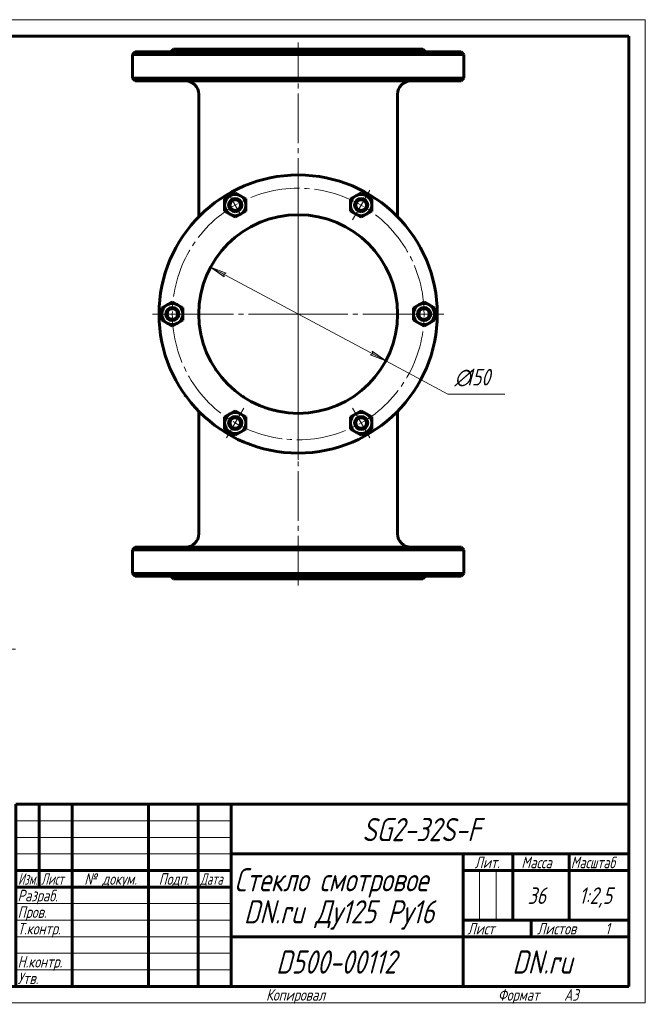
# Model space of a CAD drawing. Header units: millimetres. Extents: x 0 to 420, y -16 to 297.
# Tile 6 of 6: x 231 to 420, y 0 to 297. Entities that reach past the tile are written whole.
import ezdxf

# ---------------------------------------------------------------- set-up
doc = ezdxf.new("R2010")
doc.units = ezdxf.units.MM
for name, pattern in [('K5LT_AXLED', [19.5, 15, -1.5, 1.5, -1.5]), ('K5LT_BASIC', [0]), ('K5LT_THIN', [0])]:
    doc.linetypes.add(name, pattern=pattern)
doc.layers.add('Системный слой', color=7, linetype='Continuous')
doc.layers.add('Системный слой (1)', color=7, linetype='Continuous', true_color=0x6c6c6c)
doc.styles.add('KDIMTEXTSTYLE', font='GOST_AU.SHX', dxfattribs={"width": 0.96, "oblique": 15, "height": 5})
doc.styles.add('KTEXTSTYLE', font='GOST_AU.SHX', dxfattribs={"width": 0.96, "height": 5})
doc.dimstyles.new('KDIMSTYLE (0.40)', dxfattribs={"dimtxt": 5, "dimasz": 1, "dimexe": 2, "dimexo": 0, "dimgap": 1, "dimtad": 1, "dimlfac": 2.5, "dimtxsty": 'KDIMTEXTSTYLE', "dimsah": 1, "dimcen": 0, "dimdle": 1, "dimadec": 0, "dimazin": 0, "dimtfac": 0.667, "dimtmove": 0, "dimatfit": 3, "dimfxl": 1, "dimtvp": 1, "dimtolj": 1, "dimtzin": 0, "dimarcsym": 0})

# ---------------------------------------------------------------- blocks, each defined once
blk = doc.blocks.new('D4')
at = {"layer": 'Системный слой (1)'}
for points in [[(189.1, 93.16), (189.87, 92.86), (185.26, 90.82), (189.18, 93.98)], [(95.97, 35.55), (99.9, 38.72), (95.29, 36.68), (96.06, 36.38)]]:
    blk.add_hatch(color=256, dxfattribs=at).paths.add_polyline_path(points)
at = {"layer": 'Системный слой (1)', "linetype": 'K5LT_THIN', "lineweight": 18}
for p, q in [((185.26, 90.82), (211.61, 106.9)), ((185.26, 90.82), (191.23, 94.46)), ((189.18, 93.98), (185.26, 90.82)), ((185.26, 90.82), (189.87, 92.86)), ((189.1, 93.16), (189.18, 93.98)), ((189.87, 92.86), (189.1, 93.16)), ((99.9, 38.72), (185.26, 90.82)), ((99.9, 38.72), (93.92, 35.07)), ((99.9, 38.72), (95.29, 36.68)), ((95.97, 35.55), (99.9, 38.72)), ((95.29, 36.68), (96.06, 36.38)), ((96.06, 36.38), (95.97, 35.55))]:
    blk.add_line(p, q, dxfattribs=at)
blk.add_wipeout([(213.61, 107.9), (213.61, 115.28), (227.29, 115.28), (227.29, 107.9)]).dxf.layer = 'Системный слой (1)'
blk.add_line((211.61, 106.9), (229.86, 106.9), dxfattribs=at)
at = {"layer": 'Системный слой (1)', "char_height": 5, "attachment_point": 1, "style": 'KTEXTSTYLE'}
for s, insert in [('\\H5.0;\\W1.000;\\Q15;\\Q15;\\W0.960;∅', (213.61, 114.48)), ('\\H5.0;\\W1.000;\\Q15;\\Q15;\\W0.960;250', (216.91, 114.48))]:
    blk.add_mtext(s, dxfattribs=dict(at, insert=insert))
blk = doc.blocks.new('KDIMARROW_02')
at = {"layer": 'Системный слой'}
blk.add_hatch(color=0, dxfattribs=at).paths.add_polyline_path([(4.5, 0), (5, 0.66), (0, 0), (5, -0.66)])
at = {"layer": 'Системный слой', "color": 0, "linetype": 'K5LT_THIN', "lineweight": 18}
for p, q in [((5, 0.66), (0, 0)), ((0, 0), (5, -0.66)), ((0, 0), (7, 0)), ((4.5, 0), (5, 0.66)), ((5, -0.66), (4.5, 0))]:
    blk.add_line(p, q, dxfattribs=at)
at = {"layer": 'Системный слой (1)', "color": 0, "linetype": 'K5LT_THIN', "lineweight": 18}
blk.add_line((315.21, 208.09), (314.81, 208.09), dxfattribs=at)
blk = doc.blocks.new('U78')
at = {"layer": 'Системный слой (1)', "linetype": 'K5LT_BASIC', "lineweight": 60}
for p, q in [((337.99, 227.61), (338.11, 227.47)), ((338.11, 227.47), (338.23, 227.32)), ((338.23, 227.32), (338.35, 227.18))]:
    blk.add_line(p, q, dxfattribs=at)
blk = doc.blocks.new('U79')
at = {"layer": 'Системный слой (1)', "linetype": 'K5LT_BASIC', "lineweight": 60}
for p, q in [((334.14, 231.37), (334.17, 231.34)), ((334.17, 231.34), (334.2, 231.31)), ((334.2, 231.31), (334.24, 231.28))]:
    blk.add_line(p, q, dxfattribs=at)
blk = doc.blocks.new('U80')
at = {"layer": 'Системный слой (1)', "linetype": 'K5LT_BASIC', "lineweight": 60}
for p, q in [((337.99, 227.61), (338.11, 227.47)), ((338.11, 227.47), (338.23, 227.32)), ((338.23, 227.32), (338.35, 227.18))]:
    blk.add_line(p, q, dxfattribs=at)
blk = doc.blocks.new('U81')
at = {"layer": 'Системный слой (1)', "linetype": 'K5LT_BASIC', "lineweight": 60}
for p, q in [((302.95, 235.47), (303.33, 235.64)), ((303.33, 235.64), (303.72, 235.81)), ((303.72, 235.81), (304.11, 235.96))]:
    blk.add_line(p, q, dxfattribs=at)
blk = doc.blocks.new('U82')
at = {"layer": 'Системный слой (1)', "linetype": 'K5LT_BASIC', "lineweight": 60}
for p, q in [((290.28, 191.4), (290.19, 191.53)), ((290.38, 191.26), (290.28, 191.4)), ((290.49, 191.1), (290.38, 191.26))]:
    blk.add_line(p, q, dxfattribs=at)
blk = doc.blocks.new('U83')
at = {"layer": 'Системный слой (1)', "linetype": 'K5LT_BASIC', "lineweight": 60}
for p, q in [((305.74, 179.62), (305.25, 179.79)), ((307.36, 179.13), (305.74, 179.62)), ((309.05, 178.73), (307.36, 179.13)), ((310.25, 178.51), (309.05, 178.73))]:
    blk.add_line(p, q, dxfattribs=at)
blk = doc.blocks.new('U84')
at = {"layer": 'Системный слой (1)', "linetype": 'K5LT_BASIC', "lineweight": 60}
for p, q in [((296.07, 184.99), (296.01, 185.04)), ((296.12, 184.95), (296.07, 184.99)), ((296.18, 184.9), (296.12, 184.95)), ((298.54, 183.15), (298.43, 183.22)), ((298.66, 183.07), (298.54, 183.15)), ((298.77, 183), (298.66, 183.07))]:
    blk.add_line(p, q, dxfattribs=at)
blk = doc.blocks.new('U85')
at = {"layer": 'Системный слой (1)', "linetype": 'K5LT_BASIC', "lineweight": 60}
for p, q in [((305.74, 179.62), (305.25, 179.79)), ((307.36, 179.13), (305.74, 179.62)), ((309.05, 178.73), (307.36, 179.13)), ((310.25, 178.51), (309.05, 178.73))]:
    blk.add_line(p, q, dxfattribs=at)
blk = doc.blocks.new('U86')
at = {"layer": 'Системный слой (1)', "linetype": 'K5LT_BASIC', "lineweight": 60}
for p, q in [((290.28, 191.4), (290.19, 191.53)), ((290.38, 191.26), (290.28, 191.4)), ((290.49, 191.1), (290.38, 191.26))]:
    blk.add_line(p, q, dxfattribs=at)
blk = doc.blocks.new('U87')
at = {"layer": 'Системный слой (1)', "linetype": 'K5LT_AXLED', "lineweight": 18}
for q in [(315.21, 252.09), (271.21, 208.09), (359.21, 208.09), (315.21, 164.09)]:
    blk.add_line((315.21, 208.09), q, dxfattribs=at)
blk = doc.blocks.new('U88')
at = {"layer": 'Системный слой (1)', "linetype": 'K5LT_AXLED', "lineweight": 18}
for q in [(315.21, 240.09), (283.21, 208.09), (347.21, 208.09), (315.21, 176.09)]:
    blk.add_line((315.21, 208.09), q, dxfattribs=at)
blk = doc.blocks.new('D6')
at = {"layer": 'Системный слой (1)'}
for points in [[(293.47, 220.46), (288.75, 222.23), (292.85, 219.29), (292.72, 220.11)], [(341.67, 193.95), (337.57, 196.89), (337.7, 196.07), (336.95, 195.73)]]:
    blk.add_hatch(color=256, dxfattribs=at).paths.add_polyline_path(points)
at = {"layer": 'Системный слой (1)', "linetype": 'K5LT_THIN', "lineweight": 18}
for p, q in [((288.75, 222.23), (293.47, 220.46)), ((292.85, 219.29), (288.75, 222.23)), ((288.75, 222.23), (341.67, 193.95)), ((293.47, 220.46), (292.72, 220.11)), ((292.72, 220.11), (292.85, 219.29)), ((337.7, 196.07), (337.57, 196.89)), ((337.57, 196.89), (341.67, 193.95)), ((336.95, 195.73), (337.7, 196.07)), ((341.67, 193.95), (336.95, 195.73)), ((341.67, 193.95), (360.42, 183.93))]:
    blk.add_line(p, q, dxfattribs=at)
blk.add_wipeout([(362.42, 184.93), (362.42, 192.32), (375.09, 192.32), (375.09, 184.93)]).dxf.layer = 'Системный слой (1)'
blk.add_line((360.42, 183.93), (377.62, 183.93), dxfattribs=at)
at = {"layer": 'Системный слой (1)', "char_height": 5, "attachment_point": 1, "style": 'KTEXTSTYLE'}
for s, insert in [('\\H5.0;\\W1.000;\\Q15;\\Q15;\\W0.960;∅', (362.42, 191.52)), ('\\H5.0;\\W1.000;\\Q15;\\Q15;\\W0.960;150', (365.73, 191.52))]:
    blk.add_mtext(s, dxfattribs=dict(at, insert=insert))
blk = doc.blocks.new('KDIMARROW_01')
at = {"layer": 'Системный слой'}
blk.add_hatch(color=0, dxfattribs=at).paths.add_polyline_path([(-5, -0.66), (0, 0), (-5, 0.66), (-4.5, 0)])
at = {"layer": 'Системный слой', "color": 0, "linetype": 'K5LT_THIN', "lineweight": 18}
for p, q in [((-4.5, 0), (-5, 0.66)), ((-5, 0.66), (0, 0)), ((0, 0), (-5, -0.66)), ((-5, -0.66), (-4.5, 0))]:
    blk.add_line(p, q, dxfattribs=at)
at = {"layer": 'Системный слой (1)', "color": 0, "linetype": 'K5LT_THIN', "lineweight": 18}
blk.add_line((315.21, 208.09), (314.81, 208.09), dxfattribs=at)
blk = doc.blocks.new('U89')
at = {"layer": 'Системный слой (1)', "linetype": 'K5LT_AXLED', "lineweight": 18}
for p, q in [((296.21, 241), (294.41, 244.12)), ((334.21, 241), (336.81, 245.5)), ((298.01, 237.88), (296.21, 241)), ((331.61, 236.5), (334.21, 241)), ((277.21, 208.09), (272.01, 208.09)), ((282.41, 208.09), (277.21, 208.09)), ((348.01, 208.09), (353.21, 208.09)), ((353.21, 208.09), (358.41, 208.09)), ((298.81, 179.69), (296.21, 175.18)), ((331.61, 179.69), (334.21, 175.18)), ((296.21, 175.18), (293.61, 170.68)), ((334.21, 175.18), (336.81, 170.68))]:
    blk.add_line(p, q, dxfattribs=at)
for start, end in [(60, 120), (120, 180), (0, 60), (180, 240), (300, 0), (240, 300)]:
    blk.add_arc((315.21, 208.09), 38, start, end, dxfattribs=at)
blk = doc.blocks.new('U90')
at = {"linetype": 'K5LT_THIN', "lineweight": 18}
for p, q in [((0, 0), (0, 297)), ((0, 297), (420, 297)), ((420, 297), (420, 0)), ((230, 55), (295, 55)), ((230, 50), (295, 50)), ((230, 45), (295, 45)), ((369.96, 25), (369.96, 40)), ((374.98, 25), (374.98, 40)), ((230, 30), (295, 30)), ((230, 25), (295, 25)), ((230, 20), (295, 20)), ((230, 15), (295, 15)), ((230, 10), (295, 10)), ((420, 0), (0, 0))]:
    blk.add_line(p, q, dxfattribs=at)
at = {"linetype": 'K5LT_BASIC', "lineweight": 60}
for p, q in [((8, 172), (8, 292)), ((20, 292), (8, 292)), ((13, 172), (13, 292)), ((20, 5), (20, 292)), ((20, 292), (415, 292)), ((90, 292), (90, 278)), ((415, 292), (415, 5)), ((90, 278), (20, 278)), ((20, 232), (8, 232)), ((20, 172), (8, 172)), ((8, 5), (8, 150)), ((20, 150), (8, 150)), ((13, 5), (13, 150)), ((20, 115), (8, 115)), ((20, 90), (8, 90)), ((20, 65), (8, 65)), ((230, 60), (415, 60)), ((230, 5), (230, 60)), ((237, 35), (237, 60)), ((247, 5), (247, 60)), ((270, 5), (270, 60)), ((285, 5), (285, 60)), ((295, 5), (295, 60)), ((295, 45), (415, 45)), ((365, 5), (365, 45)), ((380, 25), (380, 45)), ((397, 25), (397, 45)), ((230, 40), (295, 40)), ((365, 40), (380, 40)), ((380, 40), (415, 40)), ((230, 35), (295, 35)), ((20, 30), (8, 30)), ((365, 25), (415, 25)), ((385.57, 20), (385.57, 25)), ((295, 20), (365, 20)), ((365, 20), (415, 20)), ((20, 5), (8, 5)), ((415, 5), (20, 5))]:
    blk.add_line(p, q, dxfattribs=at)
at = {"attachment_point": 1, "style": 'KTEXTSTYLE'}
for s, insert, char_height, rotation in [('\\H5.0;\\W1.000;\\Q15;\\Q15;\\W0.960;\\H7.00;SG2-32S-F', (75.44, 281.64), 7, 180), ('\\H5.0;\\W1.000;\\Q15;\\Q15;\\W0.960;\\H3.50;Перв. примен.', (8.82, 250.52), 3.5, 90), ('\\H5.0;\\W1.000;\\Q15;\\Q15;\\W0.960;\\H3.50;Справ. №', (8.82, 193.63), 3.5, 90), ('\\H5.0;\\W1.000;\\Q15;\\Q15;\\W0.960;\\H3.50;Подп. и дата', (8.82, 120.66), 3.5, 90), ('\\H5.0;\\W1.000;\\Q15;\\Q15;\\W0.960;\\H3.50;Инв. № дубл.', (8.82, 91.57), 3.5, 90), ('\\H5.0;\\W1.000;\\Q15;\\Q15;\\W0.960;\\H3.50;Взам. инв. №', (8.82, 65.8), 3.5, 90), ('\\H5.0;\\W1.000;\\Q15;\\Q15;\\W0.960;\\H3.50;Подп. и дата', (8.82, 35.66), 3.5, 90), ('\\H5.0;\\W1.000;\\Q15;\\Q15;\\W0.960;\\H3.50;Инв. № подл.', (8.82, 6.57), 3.5, 90)]:
    blk.add_mtext(s, dxfattribs=dict(at, insert=insert, char_height=char_height, rotation=rotation))
for s, insert, char_height in [('\\H5.0;\\W1.000;\\Q15;\\Q15;\\W0.960;\\H7.00;SG2-32S-F', (334.56, 55.86), 7), ('\\H5.0;\\W1.000;\\Q15;\\Q15;\\W0.960;\\H3.50;Лит.', (368.47, 44.18), 3.5), ('\\H5.0;\\W1.000;\\Q15;\\Q15;\\W0.960;\\H3.50;Масса', (382.58, 44.18), 3.5), ('\\H5.0;\\W1.000;\\Q15;\\Q15;\\W0.926;\\H3.50;Масштаб', (397.52, 44.18), 3.5), ('\\H5.0;\\W1.000;\\Q15;\\Q15;\\W0.786;\\H3.50;Изм.', (230.62, 39.18), 3.5), ('\\H5.0;\\W1.000;\\Q15;\\Q15;\\W0.800;\\H3.50;Лист', (237.61, 39.18), 3.5), ('\\H5.0;\\W1.000;\\Q15;\\Q15;\\W0.960;\\H3.50;№ докум.', (250.63, 39.18), 3.5), ('\\H5.0;\\W1.000;\\Q15;\\Q15;\\W0.960;\\H3.50;Подп.', (273.1, 39.18), 3.5), ('\\H5.0;\\W1.000;\\Q15;\\Q15;\\W0.800;\\H3.50;Дата', (285.61, 39.18), 3.5), ('\\H5.0;\\W1.000;\\Q15;\\Q15;\\W0.960;\\H7.00;Стекло смотровое', (295.94, 40.69), 7), ('\\H5.0;\\W1.000;\\Q15;\\Q15;\\W0.960;\\H3.50;Разраб.', (230.5, 34.18), 3.5), ('\\H5.0;\\W1.000;\\Q15;\\Q15;\\W0.960;36', (384.48, 34.9), 5), ('\\H5.0;\\W1.000;\\Q15;\\Q15;\\W0.960;1:2,5', (400, 34.9), 5), ('\\H5.0;\\W1.000;\\Q15;\\Q15;\\W0.960;\\H7.00;DN.ru Ду125 Ру16', (298.81, 31.02), 7), ('\\H5.0;\\W1.000;\\Q15;\\Q15;\\W0.960;\\H3.50;Пров.', (230.5, 29.18), 3.5), ('\\H5.0;\\W1.000;\\Q15;\\Q15;\\W0.960;\\H3.50;Т.контр.', (230.5, 24.18), 3.5), ('\\H5.0;\\W1.000;\\Q15;\\Q15;\\W0.960;\\H3.50;Лист', (366.32, 24.18), 3.5), ('\\H5.0;\\W1.000;\\Q15;\\Q15;\\W0.960;\\H3.50;Листов', (387.36, 24.18), 3.5), ('\\H5.0;\\W1.000;\\Q15;\\Q15;\\W0.960;\\H3.50;1', (407.91, 24.18), 3.5), ('\\H5.0;\\W1.000;\\Q15;\\Q15;\\W0.960;\\H7.00;D500-00112', (308.54, 15.86), 7), ('\\H5.0;\\W1.000;\\Q15;\\Q15;\\W0.960;\\H7.00;DN.ru', (379.84, 15.86), 7), ('\\H5.0;\\W1.000;\\Q15;\\Q15;\\W0.960;\\H3.50;Н.контр.', (230.5, 14.18), 3.5), ('\\H5.0;\\W1.000;\\Q15;\\Q15;\\W0.960;\\H3.50;Утв.', (230.5, 9.18), 3.5), ('\\H5.0;\\W1.000;\\Q15;\\Q15;\\W0.960;\\H3.50;Копировал', (305.5, 4.18), 3.5), ('\\H5.0;\\W1.000;\\Q15;\\Q15;\\W0.960;\\H3.50;Формат', (375.5, 4.18), 3.5), ('\\H5.0;\\W1.000;\\Q15;\\Q15;\\W0.960;\\H3.50;A3', (395.5, 4.18), 3.5)]:
    blk.add_mtext(s, dxfattribs=dict(at, insert=insert, char_height=char_height))

msp = doc.modelspace()

# ---------------------------------------------------------------- linework, layer by layer
at = {"layer": 'Системный слой (1)', "linetype": 'K5LT_AXLED', "lineweight": 18}
for p, q in [((315.2074, 220.6869), (315.2074, 290.0924)), ((315.2074, 126.0924), (315.2074, 195.4979))]:
    msp.add_line(p, q, dxfattribs=at)
at = {"layer": 'Системный слой (1)', "linetype": 'K5LT_BASIC', "lineweight": 60}
for p, q in [((266.0074, 287.2924), (265.2074, 286.4924)), ((265.2074, 279.2924), (265.2074, 286.4924)), ((265.2074, 286.4924), (315.2074, 286.4924)), ((266.0074, 287.2924), (364.4074, 287.2924)), ((277.6074, 288.0924), (276.8074, 287.2924)), ((277.6074, 288.0924), (352.8074, 288.0924)), ((315.2074, 286.4924), (365.2074, 286.4924)), ((352.8074, 288.0924), (353.6074, 287.2924)), ((364.4074, 287.2924), (365.2074, 286.4924)), ((365.2074, 279.2924), (365.2074, 286.4924)), ((266.0074, 278.4924), (265.2074, 279.2924)), ((315.2074, 279.2924), (265.2074, 279.2924)), ((266.0074, 278.4924), (364.4074, 278.4924)), ((365.2074, 279.2924), (315.2074, 279.2924)), ((364.4074, 278.4924), (365.2074, 279.2924)), ((285.2074, 237.4863), (285.2074, 274.4924)), ((345.2074, 237.4863), (345.2074, 274.4924)), ((294.605, 243.7712), (296.2042, 244.6964)), ((296.2042, 244.6964), (297.805, 243.774)), ((332.605, 243.7712), (334.2042, 244.6964)), ((334.2042, 244.6964), (335.805, 243.774)), ((293.0058, 242.8461), (294.605, 243.7712)), ((293.0074, 240.9986), (293.0058, 242.8461)), ((293.009, 239.151), (293.0074, 240.9986)), ((297.805, 243.774), (299.4058, 242.8516)), ((299.4058, 242.8516), (299.4074, 241.0041)), ((299.4074, 241.0041), (299.409, 239.1566)), ((331.0058, 242.8461), (332.605, 243.7712)), ((331.0074, 240.9986), (331.0058, 242.8461)), ((331.009, 239.151), (331.0074, 240.9986)), ((335.805, 243.774), (337.4058, 242.8516)), ((337.4058, 242.8516), (337.4074, 241.0041)), ((337.4074, 241.0041), (337.409, 239.1566)), ((294.6098, 238.2287), (293.009, 239.151)), ((296.2106, 237.3063), (294.6098, 238.2287)), ((297.8098, 238.2315), (296.2106, 237.3063)), ((299.409, 239.1566), (297.8098, 238.2315)), ((332.6098, 238.2287), (331.009, 239.151)), ((334.2106, 237.3063), (332.6098, 238.2287)), ((335.8098, 238.2315), (334.2106, 237.3063)), ((337.409, 239.1566), (335.8098, 238.2315)), ((275.605, 210.8623), (277.2042, 211.7874)), ((277.2042, 211.7874), (278.805, 210.8651)), ((351.605, 210.8623), (353.2042, 211.7874)), ((353.2042, 211.7874), (354.805, 210.8651)), ((274.0058, 209.9371), (275.605, 210.8623)), ((274.0074, 208.0896), (274.0058, 209.9371)), ((278.805, 210.8651), (280.4058, 209.9427)), ((280.4058, 209.9427), (280.4074, 208.0952)), ((350.0058, 209.9371), (351.605, 210.8623)), ((350.0074, 208.0896), (350.0058, 209.9371)), ((354.805, 210.8651), (356.4058, 209.9427)), ((356.4058, 209.9427), (356.4074, 208.0952)), ((274.009, 206.2421), (274.0074, 208.0896)), ((275.6098, 205.3197), (274.009, 206.2421)), ((277.2106, 204.3973), (275.6098, 205.3197)), ((278.8098, 205.3225), (277.2106, 204.3973)), ((280.409, 206.2476), (278.8098, 205.3225)), ((280.4074, 208.0952), (280.409, 206.2476)), ((350.009, 206.2421), (350.0074, 208.0896)), ((351.6098, 205.3197), (350.009, 206.2421)), ((353.2106, 204.3973), (351.6098, 205.3197)), ((354.8098, 205.3225), (353.2106, 204.3973)), ((356.409, 206.2476), (354.8098, 205.3225)), ((356.4074, 208.0952), (356.409, 206.2476)), ((289.9317, 191.9325), (289.8992, 191.9835)), ((289.9317, 191.9325), (289.8992, 191.9835)), ((281.0074, 183.5431), (281.0074, 183.7129)), ((281.009, 183.5422), (281.0074, 183.5431)), ((281.009, 183.5404), (281.0089, 183.7108)), ((281.2182, 183.4198), (281.009, 183.5404)), ((285.2074, 141.6924), (285.2074, 178.6985)), ((294.605, 177.9533), (296.2042, 178.8785)), ((296.2042, 178.8785), (297.805, 177.9561)), ((332.605, 177.9533), (334.2042, 178.8785)), ((334.2042, 178.8785), (335.805, 177.9561)), ((345.2074, 141.6924), (345.2074, 178.6985)), ((293.0058, 177.0282), (294.605, 177.9533)), ((293.0074, 175.1806), (293.0058, 177.0282)), ((297.805, 177.9561), (299.4058, 177.0337)), ((299.4058, 177.0337), (299.4074, 175.1862)), ((331.0058, 177.0282), (332.605, 177.9533)), ((331.0074, 175.1806), (331.0058, 177.0282)), ((335.805, 177.9561), (337.4058, 177.0337)), ((337.4058, 177.0337), (337.4074, 175.1862)), ((293.009, 173.3331), (293.0074, 175.1806)), ((294.6098, 172.4107), (293.009, 173.3331)), ((299.409, 173.3387), (297.8098, 172.4135)), ((299.4074, 175.1862), (299.409, 173.3387)), ((331.009, 173.3331), (331.0074, 175.1806)), ((332.6098, 172.4107), (331.009, 173.3331)), ((337.409, 173.3387), (335.8098, 172.4135)), ((337.4074, 175.1862), (337.409, 173.3387)), ((296.2106, 171.4884), (294.6098, 172.4107)), ((297.8098, 172.4135), (296.2106, 171.4884)), ((334.2106, 171.4884), (332.6098, 172.4107)), ((335.8098, 172.4135), (334.2106, 171.4884)), ((266.0074, 137.6924), (265.2074, 136.8924)), ((265.2074, 129.6924), (265.2074, 136.8924)), ((265.2074, 136.8924), (315.2074, 136.8924)), ((364.4074, 137.6924), (266.0074, 137.6924)), ((315.2074, 136.8924), (365.2074, 136.8924)), ((364.4074, 137.6924), (365.2074, 136.8924)), ((365.2074, 129.6924), (365.2074, 136.8924)), ((315.2074, 129.6924), (265.2074, 129.6924)), ((266.0074, 128.8924), (265.2074, 129.6924)), ((266.0074, 128.8924), (364.4074, 128.8924)), ((277.6074, 128.0924), (276.8074, 128.8924)), ((277.6074, 128.0924), (352.8074, 128.0924)), ((365.2074, 129.6924), (315.2074, 129.6924)), ((352.8074, 128.0924), (353.6074, 128.8924)), ((364.4074, 128.8924), (365.2074, 129.6924))]:
    msp.add_line(p, q, dxfattribs=at)
for centre, radius in [((315.2074, 208.0924), 42), ((296.2074, 241.0013), 1.6), ((334.2074, 241.0013), 1.6), ((277.2074, 208.0924), 1.6), ((353.2074, 208.0924), 1.6), ((296.2074, 175.1834), 1.6), ((334.2074, 175.1834), 1.6)]:
    msp.add_circle(centre, radius, dxfattribs=at)
for centre, radius, start, end in [((281.2074, 274.4924), 4, 0, 90), ((349.2074, 274.4924), 4, 90, 180), ((296.2074, 241.0013), 3.2, 60.049737, 120.049737), ((334.2074, 241.0013), 3.2, 60.049737, 120.049737), ((296.2074, 241.0013), 3.2, 120.049737, 180.049737), ((296.2074, 241.0013), 3.2, 180.049737, 240.049737), ((296.2074, 241.0013), 2, 90, 270), ((296.2074, 241.0013), 2, 270, 90), ((296.2074, 241.0013), 3.2, 0.049737, 60.049737), ((296.2074, 241.0013), 3.2, 300.049737, 0.049737), ((334.2074, 241.0013), 3.2, 120.049737, 180.049737), ((334.2074, 241.0013), 3.2, 180.049737, 240.049737), ((334.2074, 241.0013), 2, 90, 270), ((334.2074, 241.0013), 2, 270, 90), ((334.2074, 241.0013), 3.2, 0.049737, 60.049737), ((334.2074, 241.0013), 3.2, 300.049737, 0.049737), ((315.2074, 208.0924), 30, 0, 270), ((296.2074, 241.0013), 3.2, 240.049737, 300.049737), ((334.2074, 241.0013), 3.2, 240.049737, 300.049737), ((277.2074, 208.0924), 3.2, 60.049737, 120.049737), ((353.2074, 208.0924), 3.2, 60.049737, 120.049737), ((277.2074, 208.0924), 3.2, 120.049737, 180.049737), ((277.2074, 208.0924), 2, 90, 270), ((277.2074, 208.0924), 2, 270, 90), ((277.2074, 208.0924), 3.2, 0.049737, 60.049737), ((353.2074, 208.0924), 3.2, 120.049737, 180.049737), ((353.2074, 208.0924), 2, 90, 270), ((353.2074, 208.0924), 2, 270, 90), ((353.2074, 208.0924), 3.2, 0.049737, 60.049737), ((277.2074, 208.0924), 3.2, 180.049737, 240.049737), ((277.2074, 208.0924), 3.2, 240.049737, 300.049737), ((277.2074, 208.0924), 3.2, 300.049737, 0.049737), ((315.2074, 208.0924), 30, 270, 0), ((353.2074, 208.0924), 3.2, 180.049737, 240.049737), ((353.2074, 208.0924), 3.2, 240.049737, 300.049737), ((353.2074, 208.0924), 3.2, 300.049737, 0.049737), ((288.2074, 190.9168), 2, 32.220385, 32.461745), ((296.2074, 175.1834), 3.2, 120.049737, 180.049737), ((296.2074, 175.1834), 2, 90, 270), ((296.2074, 175.1834), 3.2, 60.049737, 120.049737), ((296.2074, 175.1834), 2, 270, 90), ((296.2074, 175.1834), 3.2, 0.049737, 60.049737), ((334.2074, 175.1834), 3.2, 120.049737, 180.049737), ((334.2074, 175.1834), 2, 90, 270), ((334.2074, 175.1834), 3.2, 60.049737, 120.049737), ((334.2074, 175.1834), 2, 270, 90), ((334.2074, 175.1834), 3.2, 0.049737, 60.049737), ((296.2074, 175.1834), 3.2, 180.049737, 240.049737), ((296.2074, 175.1834), 3.2, 300.049737, 0.049737), ((334.2074, 175.1834), 3.2, 180.049737, 240.049737), ((334.2074, 175.1834), 3.2, 300.049737, 0.049737), ((296.2074, 175.1834), 3.2, 240.049737, 300.049737), ((334.2074, 175.1834), 3.2, 240.049737, 300.049737), ((281.2074, 141.6924), 4, 270, 0), ((349.2074, 141.6924), 4, 180, 270)]:
    msp.add_arc(centre, radius, start, end, dxfattribs=at)

# ---------------------------------------------------------------- block references
at = {"layer": 'Системный слой (1)'}
for name in ['U87', 'U88', 'U81', 'U79', 'U78', 'U80', 'U82', 'U86', 'U84', 'U83', 'U85']:
    msp.add_blockref(name, (0, 0), dxfattribs=at)

# ---------------------------------------------------------------- dimensions: what is measured, and where the dimension line sits
dim = msp.add_diameter_dim_2p(p1=(35.8813, -0.3528), p2=(249.276, 129.8881), dimstyle='KDIMSTYLE (0.40)', override={"dimtih": 1, "dimtoh": 1, "dimpost": '\\H5.0;\\W0.960;\\Q15;<>', "dimblk1": 'KDIMARROW_02', "dimblk2": 'KDIMARROW_02', "dimtol": 1, "dimtp": 0, "dimtm": 0, "dimtdec": 5, "dimtmove": 1, "dimatfit": 2, "dimtolj": 1}, dxfattribs=at)
dim.commit()
dim.dimension.update_dxf_attribs({"geometry": 'D4', "text_midpoint": (213.6052, 106.8966), "dimtype": 163})

# ---------------------------------------------------------------- next in the draw order: dimensions: what is measured, and where the dimension line sits
dim = msp.add_diameter_dim_2p(p1=(249.0591, 243.4393), p2=(381.3557, 172.7455), dimstyle='KDIMSTYLE (0.40)', override={"dimtih": 1, "dimtoh": 1, "dimpost": '\\H5.0;\\W0.960;\\Q15;<>', "dimblk1": 'KDIMARROW_01', "dimblk2": 'KDIMARROW_01', "dimtol": 1, "dimtp": 0, "dimtm": 0, "dimtdec": 5, "dimtmove": 1, "dimatfit": 2, "dimtolj": 1}, dxfattribs=at)
dim.commit()
dim.dimension.update_dxf_attribs({"geometry": 'D6', "text_midpoint": (362.4189, 183.9333), "dimtype": 163})

# ---------------------------------------------------------------- next in the draw order: block references
msp.add_blockref('U90', (0, 0))
msp.add_blockref('U89', (0, 0), dxfattribs=at)

doc.saveas('drawing.dxf')
